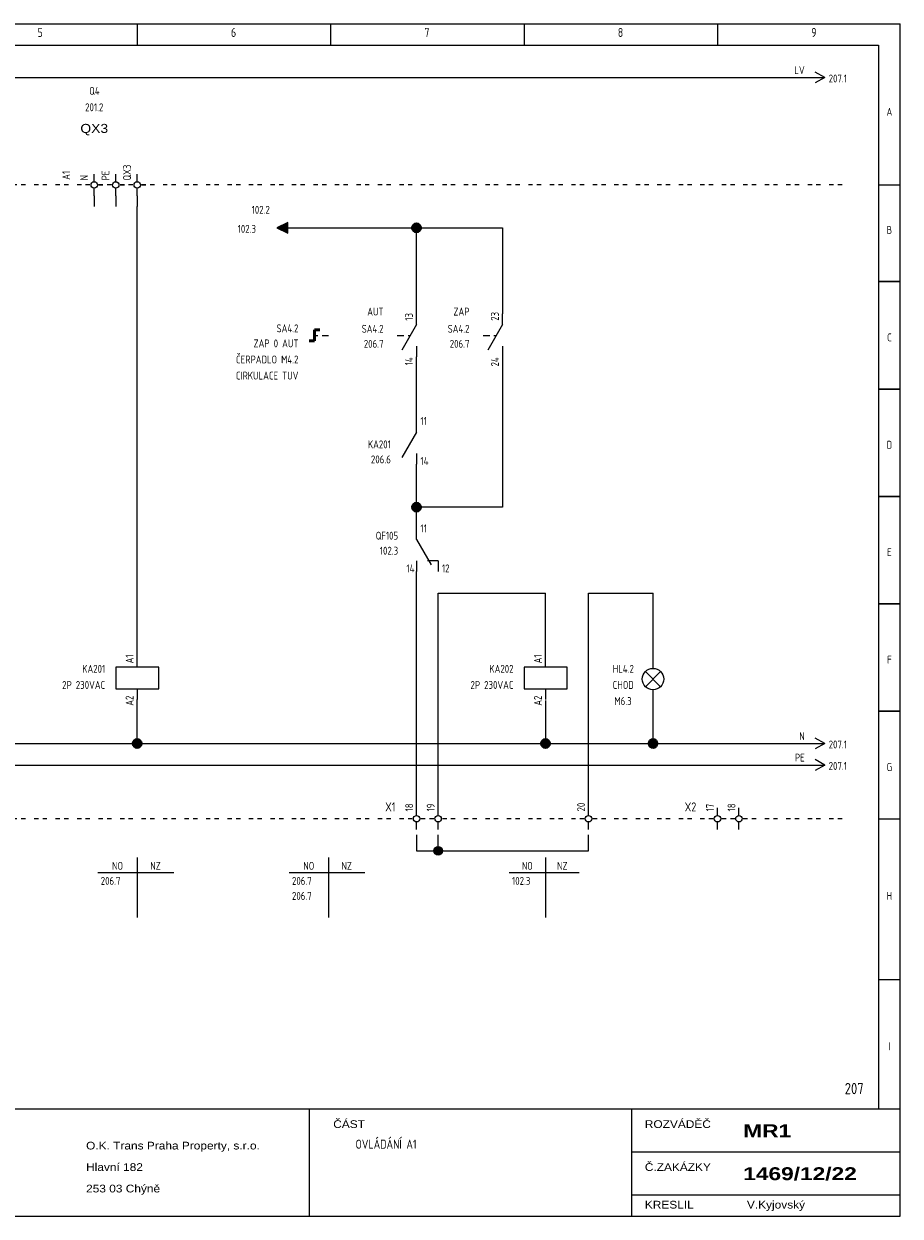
# Model space of a CAD drawing. Header units: millimetres. Extents: x 8 to 412, y 5 to 282.
# Tile 2 of 2: x 209 to 412, y 5 to 282. Entities that reach past the tile are written whole.
import ezdxf
from ezdxf.enums import TextEntityAlignment as Align

# ---------------------------------------------------------------- set-up
doc = ezdxf.new("R2010")
doc.units = ezdxf.units.MM
doc.linetypes.add('Caddy_Solid', pattern=[0])
for name, color, linetype, lineweight in [('Caddy_1', 7, 'Caddy_Solid', 25), ('Caddy_3', 7, 'Caddy_Solid', 100), ('Caddy_436', 7, 'Caddy_Solid', 25)]:
    doc.layers.add(name, color=color, linetype=linetype, lineweight=lineweight)
doc.styles.add('Caddy_Arial', font='arial.ttf', dxfattribs={"width": 1.1})
doc.styles.add('Caddy_Arial Black', font='ariblk.ttf', dxfattribs={"width": 1.1})
doc.styles.add('Caddy_Vectorfont1p', font='isocp___.ttf', dxfattribs={"width": 0.9})
pattern_1 = [(28.64789, (0, 0), (-0.047942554, 0.087758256), []), (118.64789, (0, 0), (-0.087758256, -0.047942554), [])]

# ---------------------------------------------------------------- blocks, each defined once
blk = doc.blocks.new('00489CAD1BD5')
at = {"layer": 'Caddy_1', "color": 7, "linetype": 'Caddy_Solid', "lineweight": 25}
for p, q in [((7.5, 282.5), (412.5, 282.5)), ((235, 282.5), (235, 277.5)), ((280, 282.5), (280, 277.5)), ((325, 282.5), (325, 277.5)), ((370, 282.5), (370, 277.5)), ((412.5, 5), (412.5, 282.5)), ((12.5, 277.5), (407.5, 277.5)), ((407.5, 277.5), (407.5, 30)), ((407.5, 245), (412.5, 245)), ((407.5, 222.5), (412.5, 222.5)), ((412.5, 222.5), (407.5, 222.5)), ((411.5, 222.5), (410.5, 222.5)), ((412.5, 197.5), (407.5, 197.5)), ((407.5, 197.5), (412.5, 197.5)), ((412.5, 172.5), (407.5, 172.5)), ((407.5, 172.5), (412.5, 172.5)), ((412.5, 147.5), (407.5, 147.5)), ((407.5, 147.5), (412.5, 147.5)), ((412.5, 122.5), (407.5, 122.5)), ((407.5, 122.5), (412.5, 122.5)), ((407.5, 97.5), (412.5, 97.5)), ((412.5, 60), (407.5, 60)), ((7.5, 30), (412.5, 30)), ((275, 30), (275, 5)), ((350, 30), (350, 5)), ((350, 20), (412.5, 20)), ((350, 10), (412.5, 10)), ((7.5, 5), (412.5, 5))]:
    blk.add_line(p, q, dxfattribs=at)
at = {"layer": 'Caddy_1', "color": 7, "lineweight": 25}
for s, height, style, width, p in [('5', 2.1, 'Caddy_Vectorfont1p', 0.9, (211.8, 279.45)), ('6', 2.1, 'Caddy_Vectorfont1p', 0.9, (256.8, 279.45)), ('7', 2.1, 'Caddy_Vectorfont1p', 0.9, (301.8, 279.45)), ('8', 2.1, 'Caddy_Vectorfont1p', 0.9, (346.8, 279.45)), ('9', 2.1, 'Caddy_Vectorfont1p', 0.9, (391.8, 279.45)), ('ČÁST', 1.8, 'Caddy_Arial', 1.1, (280.6, 25.52)), ('ROZVÁDĚČ', 1.8, 'Caddy_Arial', 1.1, (353.1, 25.52)), ('MR1', 3, 'Caddy_Arial Black', 1.1, (376, 23.38)), ('O.K. Trans Praha Property, s.r.o.', 1.8, 'Caddy_Arial', 1.1, (223.1, 20.52)), ('OVLÁDÁNÍ A1', 2.1, 'Caddy_Vectorfont1p', 0.9, (285.8, 20.7)), ('Hlavní 182', 1.8, 'Caddy_Arial', 1.1, (223.1, 15.52)), ('Č.ZAKÁZKY', 1.8, 'Caddy_Arial', 1.1, (353.1, 15.52)), ('1469/12/22', 3, 'Caddy_Arial Black', 1.1, (376, 13.38)), ('253 03 Chýně', 1.8, 'Caddy_Arial', 1.1, (223.1, 10.52)), ('KRESLIL', 1.8, 'Caddy_Arial', 1.1, (353.1, 6.77)), ('V.Kyjovský', 1.8, 'Caddy_Arial', 1.1, (376.85, 6.77))]:
    blk.add_text(s, height=height, dxfattribs=dict(at, style=style, width=width)).set_placement(p)
at = {"layer": 'Caddy_1', "color": 7, "lineweight": 25, "style": 'Caddy_Vectorfont1p', "width": 0.9}
for s, p in [('A', (410, 261.11)), ('B', (410, 233.61)), ('C', (410, 208.61)), ('D', (410, 183.61)), ('E', (410, 158.61)), ('F', (410, 133.61)), ('G', (410, 108.61)), ('H', (410, 78.61)), ('I', (410, 43.61))]:
    blk.add_text(s, height=1.84, dxfattribs=at).set_placement(p, align=Align.CENTER)
at = {"layer": 'Caddy_1', "color": 1, "lineweight": 25, "true_color": 0xff0000, "style": 'Caddy_Vectorfont1p', "width": 0.9}
blk.add_text('207', height=2.625, dxfattribs=at).set_placement((404, 33.38), align=Align.RIGHT)
blk = doc.blocks.new('44258CADA26C')
at = {"layer": 'Caddy_1', "color": 7, "linetype": 'Caddy_Solid', "lineweight": 25}
for p, q in [((22, 97.5), (21, 97.5)), ((24, 97.5), (23, 97.5)), ((27, 97.5), (26, 97.5)), ((29, 97.5), (28, 97.5)), ((32, 97.5), (31, 97.5)), ((34, 97.5), (33, 97.5)), ((37, 97.5), (36, 97.5)), ((39, 97.5), (38, 97.5)), ((42, 97.5), (41, 97.5)), ((44, 97.5), (43, 97.5)), ((47, 97.5), (46, 97.5)), ((49, 97.5), (48, 97.5)), ((52, 97.5), (51, 97.5)), ((54, 97.5), (53, 97.5)), ((57, 97.5), (56, 97.5)), ((59, 97.5), (58, 97.5)), ((62, 97.5), (61, 97.5)), ((64, 97.5), (63, 97.5)), ((67, 97.5), (66, 97.5)), ((69, 97.5), (68, 97.5)), ((72, 97.5), (71, 97.5)), ((74, 97.5), (73, 97.5)), ((77, 97.5), (76, 97.5)), ((79, 97.5), (78, 97.5)), ((82, 97.5), (81, 97.5)), ((84, 97.5), (83, 97.5)), ((87, 97.5), (86, 97.5)), ((89, 97.5), (88, 97.5)), ((92, 97.5), (91, 97.5)), ((94, 97.5), (93, 97.5)), ((97, 97.5), (96, 97.5)), ((99, 97.5), (98, 97.5)), ((102, 97.5), (101, 97.5)), ((104, 97.5), (103, 97.5)), ((107, 97.5), (106, 97.5)), ((109, 97.5), (108, 97.5)), ((112, 97.5), (111, 97.5)), ((114, 97.5), (113, 97.5)), ((117, 97.5), (116, 97.5)), ((119, 97.5), (118, 97.5)), ((122, 97.5), (121, 97.5)), ((124, 97.5), (123, 97.5)), ((127, 97.5), (126, 97.5)), ((129, 97.5), (128, 97.5)), ((132, 97.5), (131, 97.5)), ((134, 97.5), (133, 97.5)), ((137, 97.5), (136, 97.5)), ((139, 97.5), (138, 97.5)), ((142, 97.5), (141, 97.5)), ((144, 97.5), (143, 97.5)), ((147, 97.5), (146, 97.5)), ((149, 97.5), (148, 97.5)), ((152, 97.5), (151, 97.5)), ((154, 97.5), (153, 97.5)), ((157, 97.5), (156, 97.5)), ((159, 97.5), (158, 97.5)), ((162, 97.5), (161, 97.5)), ((164, 97.5), (163, 97.5)), ((167, 97.5), (166, 97.5)), ((169, 97.5), (168, 97.5)), ((172, 97.5), (171, 97.5)), ((174, 97.5), (173, 97.5)), ((177, 97.5), (176, 97.5)), ((179, 97.5), (178, 97.5)), ((182, 97.5), (181, 97.5)), ((184, 97.5), (183, 97.5)), ((187, 97.5), (186, 97.5)), ((189, 97.5), (188, 97.5)), ((192, 97.5), (191, 97.5)), ((194, 97.5), (193, 97.5)), ((197, 97.5), (196, 97.5)), ((199, 97.5), (198, 97.5)), ((202, 97.5), (201, 97.5)), ((204, 97.5), (203, 97.5)), ((207, 97.5), (206, 97.5)), ((209, 97.5), (208, 97.5)), ((212, 97.5), (211, 97.5)), ((214, 97.5), (213, 97.5)), ((217, 97.5), (216, 97.5)), ((219, 97.5), (218, 97.5)), ((222, 97.5), (221, 97.5)), ((224, 97.5), (223, 97.5)), ((227, 97.5), (226, 97.5)), ((229, 97.5), (228, 97.5)), ((232, 97.5), (231, 97.5)), ((234, 97.5), (233, 97.5)), ((237, 97.5), (236, 97.5)), ((239, 97.5), (238, 97.5)), ((242, 97.5), (241, 97.5)), ((244, 97.5), (243, 97.5)), ((247, 97.5), (246, 97.5)), ((249, 97.5), (248, 97.5)), ((252, 97.5), (251, 97.5)), ((254, 97.5), (253, 97.5)), ((257, 97.5), (256, 97.5)), ((259, 97.5), (258, 97.5)), ((262, 97.5), (261, 97.5)), ((264, 97.5), (263, 97.5)), ((267, 97.5), (266, 97.5)), ((269, 97.5), (268, 97.5)), ((272, 97.5), (271, 97.5)), ((274, 97.5), (273, 97.5)), ((277, 97.5), (276, 97.5)), ((279, 97.5), (278, 97.5)), ((282, 97.5), (281, 97.5)), ((284, 97.5), (283, 97.5)), ((287, 97.5), (286, 97.5)), ((289, 97.5), (288, 97.5)), ((292, 97.5), (291, 97.5)), ((294, 97.5), (293, 97.5)), ((297, 97.5), (296, 97.5)), ((299, 97.5), (298, 97.5)), ((302, 97.5), (301, 97.5)), ((304, 97.5), (303, 97.5)), ((307, 97.5), (306, 97.5)), ((309, 97.5), (308, 97.5)), ((312, 97.5), (311, 97.5)), ((314, 97.5), (313, 97.5)), ((317, 97.5), (316, 97.5)), ((319, 97.5), (318, 97.5)), ((322, 97.5), (321, 97.5)), ((324, 97.5), (323, 97.5)), ((327, 97.5), (326, 97.5)), ((329, 97.5), (328, 97.5)), ((332, 97.5), (331, 97.5)), ((334, 97.5), (333, 97.5)), ((337, 97.5), (336, 97.5)), ((339, 97.5), (338, 97.5)), ((342, 97.5), (341, 97.5)), ((344, 97.5), (343, 97.5)), ((347, 97.5), (346, 97.5)), ((349, 97.5), (348, 97.5)), ((352, 97.5), (351, 97.5)), ((354, 97.5), (353, 97.5)), ((357, 97.5), (356, 97.5)), ((359, 97.5), (358, 97.5)), ((362, 97.5), (361, 97.5)), ((364, 97.5), (363, 97.5)), ((367, 97.5), (366, 97.5)), ((369, 97.5), (368, 97.5)), ((372, 97.5), (371, 97.5)), ((374, 97.5), (373, 97.5)), ((377, 97.5), (376, 97.5)), ((379, 97.5), (378, 97.5)), ((382, 97.5), (381, 97.5)), ((384, 97.5), (383, 97.5)), ((387, 97.5), (386, 97.5)), ((389, 97.5), (388, 97.5)), ((392, 97.5), (391, 97.5)), ((394, 97.5), (393, 97.5)), ((397, 97.5), (396, 97.5)), ((399, 97.5), (398, 97.5))]:
    blk.add_line(p, q, dxfattribs=at)
blk = doc.blocks.new('41FB09577E55')
at = {"layer": 'Caddy_1', "color": 70, "linetype": 'Caddy_Solid', "lineweight": 25, "true_color": 0x7cfc00}
for q in [(392.75, 111.25), (392.75, 108.75)]:
    blk.add_line((395, 110), q, dxfattribs=at)
at = {"layer": 'Caddy_1', "color": 70, "lineweight": 25, "true_color": 0x7cfc00, "style": 'Caddy_Vectorfont1p', "width": 0.9}
blk.add_text('207.1', height=1.838, dxfattribs=at).set_placement((395.87, 108.86))
blk.add_attdef('$TAG160010', text='', height=1.84, dxfattribs=at).set_placement((390.29, 110.81), align=Align.RIGHT)
blk = doc.blocks.new('EFE772CAE5E7')
at = {"layer": 'Caddy_1', "color": 150, "linetype": 'Caddy_Solid', "lineweight": 25, "true_color": 0x1e90ff}
for q in [(392.75, 116.25), (392.75, 113.75)]:
    blk.add_line((395, 115), q, dxfattribs=at)
at = {"layer": 'Caddy_1', "color": 150, "lineweight": 25, "true_color": 0x1e90ff, "style": 'Caddy_Vectorfont1p', "width": 0.9}
blk.add_text('207.1', height=1.838, dxfattribs=at).set_placement((395.87, 113.86))
blk.add_attdef('$TAG160010', text='', height=1.84, dxfattribs=at).set_placement((390.29, 115.81), align=Align.RIGHT)
blk = doc.blocks.new('7637A4EEF454')
at = {"layer": 'Caddy_1', "color": 7, "linetype": 'Caddy_Solid', "lineweight": 25}
for p, q in [((22, 245), (21, 245)), ((24, 245), (23, 245)), ((27, 245), (26, 245)), ((29, 245), (28, 245)), ((32, 245), (31, 245)), ((34, 245), (33, 245)), ((37, 245), (36, 245)), ((39, 245), (38, 245)), ((42, 245), (41, 245)), ((44, 245), (43, 245)), ((47, 245), (46, 245)), ((49, 245), (48, 245)), ((52, 245), (51, 245)), ((54, 245), (53, 245)), ((57, 245), (56, 245)), ((59, 245), (58, 245)), ((62, 245), (61, 245)), ((64, 245), (63, 245)), ((67, 245), (66, 245)), ((69, 245), (68, 245)), ((72, 245), (71, 245)), ((74, 245), (73, 245)), ((77, 245), (76, 245)), ((79, 245), (78, 245)), ((82, 245), (81, 245)), ((84, 245), (83, 245)), ((87, 245), (86, 245)), ((89, 245), (88, 245)), ((92, 245), (91, 245)), ((94, 245), (93, 245)), ((97, 245), (96, 245)), ((99, 245), (98, 245)), ((102, 245), (101, 245)), ((104, 245), (103, 245)), ((107, 245), (106, 245)), ((109, 245), (108, 245)), ((112, 245), (111, 245)), ((114, 245), (113, 245)), ((117, 245), (116, 245)), ((119, 245), (118, 245)), ((122, 245), (121, 245)), ((124, 245), (123, 245)), ((127, 245), (126, 245)), ((129, 245), (128, 245)), ((132, 245), (131, 245)), ((134, 245), (133, 245)), ((137, 245), (136, 245)), ((139, 245), (138, 245)), ((142, 245), (141, 245)), ((144, 245), (143, 245)), ((147, 245), (146, 245)), ((149, 245), (148, 245)), ((152, 245), (151, 245)), ((154, 245), (153, 245)), ((157, 245), (156, 245)), ((159, 245), (158, 245)), ((162, 245), (161, 245)), ((164, 245), (163, 245)), ((167, 245), (166, 245)), ((169, 245), (168, 245)), ((172, 245), (171, 245)), ((174, 245), (173, 245)), ((177, 245), (176, 245)), ((179, 245), (178, 245)), ((182, 245), (181, 245)), ((184, 245), (183, 245)), ((187, 245), (186, 245)), ((189, 245), (188, 245)), ((192, 245), (191, 245)), ((194, 245), (193, 245)), ((197, 245), (196, 245)), ((199, 245), (198, 245)), ((202, 245), (201, 245)), ((204, 245), (203, 245)), ((207, 245), (206, 245)), ((209, 245), (208, 245)), ((212, 245), (211, 245)), ((214, 245), (213, 245)), ((217, 245), (216, 245)), ((219, 245), (218, 245)), ((222, 245), (221, 245)), ((224, 245), (223, 245)), ((227, 245), (226, 245)), ((229, 245), (228, 245)), ((232, 245), (231, 245)), ((234, 245), (233, 245)), ((237, 245), (236, 245)), ((239, 245), (238, 245)), ((242, 245), (241, 245)), ((244, 245), (243, 245)), ((247, 245), (246, 245)), ((249, 245), (248, 245)), ((252, 245), (251, 245)), ((254, 245), (253, 245)), ((257, 245), (256, 245)), ((259, 245), (258, 245)), ((262, 245), (261, 245)), ((264, 245), (263, 245)), ((267, 245), (266, 245)), ((269, 245), (268, 245)), ((272, 245), (271, 245)), ((274, 245), (273, 245)), ((277, 245), (276, 245)), ((279, 245), (278, 245)), ((282, 245), (281, 245)), ((284, 245), (283, 245)), ((287, 245), (286, 245)), ((289, 245), (288, 245)), ((292, 245), (291, 245)), ((294, 245), (293, 245)), ((297, 245), (296, 245)), ((299, 245), (298, 245)), ((302, 245), (301, 245)), ((304, 245), (303, 245)), ((307, 245), (306, 245)), ((309, 245), (308, 245)), ((312, 245), (311, 245)), ((314, 245), (313, 245)), ((317, 245), (316, 245)), ((319, 245), (318, 245)), ((322, 245), (321, 245)), ((324, 245), (323, 245)), ((327, 245), (326, 245)), ((329, 245), (328, 245)), ((332, 245), (331, 245)), ((334, 245), (333, 245)), ((337, 245), (336, 245)), ((339, 245), (338, 245)), ((342, 245), (341, 245)), ((344, 245), (343, 245)), ((347, 245), (346, 245)), ((349, 245), (348, 245)), ((352, 245), (351, 245)), ((354, 245), (353, 245)), ((357, 245), (356, 245)), ((359, 245), (358, 245)), ((362, 245), (361, 245)), ((364, 245), (363, 245)), ((367, 245), (366, 245)), ((369, 245), (368, 245)), ((372, 245), (371, 245)), ((374, 245), (373, 245)), ((377, 245), (376, 245)), ((379, 245), (378, 245)), ((382, 245), (381, 245)), ((384, 245), (383, 245)), ((387, 245), (386, 245)), ((389, 245), (388, 245)), ((392, 245), (391, 245)), ((394, 245), (393, 245)), ((397, 245), (396, 245)), ((399, 245), (398, 245))]:
    blk.add_line(p, q, dxfattribs=at)
blk = doc.blocks.new('CFCFC2150E55')
at = {"layer": 'Caddy_1', "color": 7, "linetype": 'Caddy_Solid', "lineweight": 25}
for q in [(392.75, 271.25), (392.75, 268.75)]:
    blk.add_line((395, 270), q, dxfattribs=at)
at = {"layer": 'Caddy_1', "color": 7, "lineweight": 25, "style": 'Caddy_Vectorfont1p', "width": 0.9}
blk.add_text('207.1', height=1.838, dxfattribs=at).set_placement((395.87, 268.86))
blk.add_attdef('$TAG160010', text='', height=1.84, dxfattribs=at).set_placement((390.29, 270.81), align=Align.RIGHT)
blk = doc.blocks.new('BFC843DA3B04')
at = {"layer": 'Caddy_1', "color": 7, "linetype": 'Caddy_Solid', "lineweight": 50}
for p, q in [((276.25, 211.25), (277.5, 211.25)), ((276.25, 211.25), (276.25, 208.75)), ((275, 208.75), (276.25, 208.75))]:
    blk.add_line(p, q, dxfattribs=at)
at = {"layer": 'Caddy_1', "color": 7, "linetype": 'Caddy_Solid', "lineweight": 25}
for p, q in [((276.25, 210), (277, 210)), ((278, 210), (279.5, 210))]:
    blk.add_line(p, q, dxfattribs=at)
at = {"layer": 'Caddy_1', "color": 7, "lineweight": 25, "style": 'Caddy_Vectorfont1p', "width": 0.9}
for tag, p in [('$TAG160010', (272.5, 210.71)), ('$TAG160030', (272.5, 207.21)), ('$TAG165200', (272.5, 203.46)), ('$TAG165205', (272.5, 199.71))]:
    blk.add_attdef(tag, text='', height=1.84, dxfattribs=at).set_placement(p, align=Align.RIGHT)
blk = doc.blocks.new('19D96F46F53F')
at = {"layer": 'Caddy_1', "color": 7, "linetype": 'Caddy_Solid', "lineweight": 25}
for p, q in [((300, 212.5), (300, 215)), ((300, 212.5), (296.58, 206.58)), ((295.5, 210), (297.06, 210)), ((298, 210), (298.56, 210)), ((300, 207.5), (300, 205))]:
    blk.add_line(p, q, dxfattribs=at)
at = {"layer": 'Caddy_1', "color": 7, "lineweight": 25, "style": 'Caddy_Vectorfont1p', "width": 0.9}
for s, p in [('AUT', (292.3, 214.61)), ('206.7', (292.3, 207.11))]:
    blk.add_text(s, height=1.838, dxfattribs=at).set_placement(p, align=Align.RIGHT)
blk.add_attdef('$TAG175000_00', (299.14, 213.4), '', height=1.84, rotation=90, dxfattribs=at)
blk.add_attdef('$TAG160010', text='', height=1.84, dxfattribs=at).set_placement((292.3, 210.61), align=Align.RIGHT)
blk.add_attdef('$TAG175000_01', text='', height=1.84, rotation=90, dxfattribs=at).set_placement((299.14, 204.9), align=Align.RIGHT)
blk = doc.blocks.new('A328CAD5156A')
at = {"layer": 'Caddy_1', "color": 7, "linetype": 'Caddy_Solid', "lineweight": 25}
for p, q in [((320, 212.5), (320, 215)), ((320, 212.5), (316.58, 206.58)), ((315.5, 210), (317.06, 210)), ((318, 210), (318.56, 210)), ((320, 207.5), (320, 205))]:
    blk.add_line(p, q, dxfattribs=at)
at = {"layer": 'Caddy_1', "color": 7, "lineweight": 25, "style": 'Caddy_Vectorfont1p', "width": 0.9}
for s, p in [('ZAP', (312.3, 214.61)), ('206.7', (312.3, 207.11))]:
    blk.add_text(s, height=1.838, dxfattribs=at).set_placement(p, align=Align.RIGHT)
blk.add_attdef('$TAG175000_00', (319.14, 213.4), '', height=1.84, rotation=90, dxfattribs=at)
blk.add_attdef('$TAG160010', text='', height=1.84, dxfattribs=at).set_placement((312.3, 210.61), align=Align.RIGHT)
blk.add_attdef('$TAG175000_01', text='', height=1.84, rotation=90, dxfattribs=at).set_placement((319.14, 204.9), align=Align.RIGHT)
blk = doc.blocks.new('4D07B5A8A6DB')
at = {"layer": 'Caddy_1', "color": 7, "linetype": 'Caddy_Solid', "lineweight": 25}
for p, q in [((235, 132.75), (235, 135.25)), ((240, 132.75), (230, 132.75)), ((230, 132.75), (230, 127.75)), ((240, 127.75), (240, 132.75)), ((230, 127.75), (240, 127.75)), ((235, 127.75), (235, 125.25))]:
    blk.add_line(p, q, dxfattribs=at)
at = {"layer": 'Caddy_1', "color": 7, "lineweight": 25, "style": 'Caddy_Vectorfont1p', "width": 0.9}
blk.add_attdef('$TAG175000_00', (234.14, 133.65), '', height=1.84, rotation=90, dxfattribs=at)
for tag, p in [('$TAG160010', (227.54, 131.46)), ('$TAG160030', (227.54, 127.71))]:
    blk.add_attdef(tag, text='', height=1.84, dxfattribs=at).set_placement(p, align=Align.RIGHT)
blk.add_attdef('$TAG175000_01', text='', height=1.84, rotation=90, dxfattribs=at).set_placement((234.14, 126.15), align=Align.RIGHT)
blk = doc.blocks.new('E8B737070A49')
at = {"layer": 'Caddy_1', "color": 7, "linetype": 'Caddy_Solid', "lineweight": 25}
for p, q in [((355, 132.5), (355, 135)), ((353.23, 131.77), (356.77, 128.23)), ((353.23, 128.23), (356.77, 131.77)), ((355, 125), (355, 127.5))]:
    blk.add_line(p, q, dxfattribs=at)
blk.add_circle((355, 130), 2.5, dxfattribs=at)
at = {"layer": 'Caddy_1', "color": 7, "lineweight": 25, "style": 'Caddy_Vectorfont1p', "width": 0.9}
for tag, p in [('$TAG160010', (350.54, 131.46)), ('$TAG160030', (350.54, 127.71)), ('$TAG165200', (350.03, 123.96))]:
    blk.add_attdef(tag, text='', height=1.84, dxfattribs=at).set_placement(p, align=Align.RIGHT)
blk = doc.blocks.new('1F1DD1C9A0BD')
at = {"layer": 'Caddy_1', "color": 7, "linetype": 'Caddy_Solid', "lineweight": 25}
for p, q in [((225, 245.75), (225, 247.5)), ((230, 245.75), (230, 247.5)), ((235, 245.75), (235, 247.5)), ((224, 245), (223, 245)), ((225, 242.5), (225, 244.25)), ((226, 245), (227, 245)), ((229, 245), (228, 245)), ((230, 242.5), (230, 244.25)), ((231, 245), (232, 245)), ((234, 245), (233, 245)), ((235, 242.5), (235, 244.25)), ((236, 245), (237, 245)), ((225, 242.5), (225, 240)), ((230, 242.5), (230, 240)), ((235, 242.5), (235, 240))]:
    blk.add_line(p, q, dxfattribs=at)
for centre in [(225, 245), (230, 245), (235, 245)]:
    blk.add_circle(centre, 0.75, dxfattribs=at)
at = {"layer": 'Caddy_1', "color": 7, "lineweight": 25}
for s, height, style, width, p in [('Q4', 1.838, 'Caddy_Vectorfont1p', 0.9, (225.05, 265.99)), ('201.2', 1.838, 'Caddy_Vectorfont1p', 0.9, (225, 262.16)), ('QX3', 2.1, 'Caddy_Arial', 1.1, (225, 257.11))]:
    blk.add_text(s, height=height, dxfattribs=dict(at, style=style, width=width)).set_placement(p, align=Align.CENTER)
at = {"layer": 'Caddy_1', "color": 7, "lineweight": 25, "style": 'Caddy_Vectorfont1p', "width": 0.9}
for tag, p in [('$TAG175000_00', (223.54, 246.05)), ('$TAG175000_01', (228.54, 246.05)), ('$TAG175000_02', (233.54, 246.05)), ('$TAG160010', (219.39, 246.2))]:
    blk.add_attdef(tag, p, '', height=1.84, rotation=90, dxfattribs=at)
blk = doc.blocks.new('FDBCC66DECCD')
at = {"layer": 'Caddy_1', "color": 7, "linetype": 'Caddy_Solid', "lineweight": 25}
for p, q in [((300, 162.5), (300, 165)), ((300, 162.5), (303.42, 156.58)), ((300, 157.5), (300, 155)), ((305, 157.5), (302.5, 157.5)), ((305, 157.5), (305, 155))]:
    blk.add_line(p, q, dxfattribs=at)
at = {"layer": 'Caddy_1', "color": 7, "lineweight": 25, "style": 'Caddy_Vectorfont1p', "width": 0.9}
blk.add_text('102.3', height=1.838, dxfattribs=at).set_placement((295.7, 158.96), align=Align.RIGHT)
for tag, p in [('$TAG160010', (295.7, 162.46)), ('$TAG175000_01', (299.5, 154.85))]:
    blk.add_attdef(tag, text='', height=1.84, dxfattribs=at).set_placement(p, align=Align.RIGHT)
for tag, p in [('$TAG175000_00', (300.9, 164.15)), ('$TAG175000_02', (305.9, 154.85))]:
    blk.add_attdef(tag, p, '', height=1.84, dxfattribs=at)
blk = doc.blocks.new('E486E3324D7A')
at = {"layer": 'Caddy_1', "color": 7, "linetype": 'Caddy_Solid', "lineweight": 25}
for p, q in [((300, 98.25), (300, 100)), ((300, 95), (300, 96.75))]:
    blk.add_line(p, q, dxfattribs=at)
blk.add_circle((300, 97.5), 0.75, dxfattribs=at)
at = {"layer": 'Caddy_1', "color": 7, "lineweight": 25, "style": 'Caddy_Vectorfont1p', "width": 0.9}
blk.add_text('18', height=1.838, rotation=90, dxfattribs=at).set_placement((299.19, 99.2))
blk.add_attdef('$TAG160010', text='', height=2.1, dxfattribs=at).set_placement((295.07, 99.2), align=Align.RIGHT)
blk = doc.blocks.new('5038A8E3DF5F')
at = {"layer": 'Caddy_1', "color": 7, "linetype": 'Caddy_Solid', "lineweight": 25}
for p, q in [((305, 98.25), (305, 100)), ((305, 95), (305, 96.75))]:
    blk.add_line(p, q, dxfattribs=at)
blk.add_circle((305, 97.5), 0.75, dxfattribs=at)
at = {"layer": 'Caddy_1', "color": 7, "lineweight": 25, "style": 'Caddy_Vectorfont1p', "width": 0.9}
blk.add_text('19', height=1.838, rotation=90, dxfattribs=at).set_placement((304.19, 99.2))
blk = doc.blocks.new('A610C9AC5957')
at = {"layer": 'Caddy_1', "color": 7, "linetype": 'Caddy_Solid', "lineweight": 25}
for p, q in [((340, 98.25), (340, 100)), ((340, 95), (340, 96.75))]:
    blk.add_line(p, q, dxfattribs=at)
blk.add_circle((340, 97.5), 0.75, dxfattribs=at)
at = {"layer": 'Caddy_1', "color": 7, "lineweight": 25, "style": 'Caddy_Vectorfont1p', "width": 0.9}
blk.add_text('20', height=1.838, rotation=90, dxfattribs=at).set_placement((339.19, 99.2))
blk = doc.blocks.new('EE7724A451AA')
at = {"layer": 'Caddy_1', "color": 7, "linetype": 'Caddy_Solid', "lineweight": 25}
for p, q in [((330, 132.75), (330, 135.25)), ((335, 132.75), (325, 132.75)), ((325, 132.75), (325, 127.75)), ((335, 127.75), (335, 132.75)), ((325, 127.75), (335, 127.75)), ((330, 127.75), (330, 125.25))]:
    blk.add_line(p, q, dxfattribs=at)
at = {"layer": 'Caddy_1', "color": 7, "lineweight": 25, "style": 'Caddy_Vectorfont1p', "width": 0.9}
blk.add_attdef('$TAG175000_00', (329.14, 133.65), '', height=1.84, rotation=90, dxfattribs=at)
for tag, p in [('$TAG160010', (322.54, 131.46)), ('$TAG160030', (322.54, 127.71))]:
    blk.add_attdef(tag, text='', height=1.84, dxfattribs=at).set_placement(p, align=Align.RIGHT)
blk.add_attdef('$TAG175000_01', text='', height=1.84, rotation=90, dxfattribs=at).set_placement((329.14, 126.15), align=Align.RIGHT)
blk = doc.blocks.new('05427EB61BB9')
at = {"layer": 'Caddy_1', "color": 7, "linetype": 'Caddy_Solid', "lineweight": 25}
for p, q in [((300, 187.5), (300, 190)), ((300, 187.5), (296.58, 181.58)), ((300, 182.5), (300, 180))]:
    blk.add_line(p, q, dxfattribs=at)
at = {"layer": 'Caddy_1', "color": 7, "lineweight": 25, "style": 'Caddy_Vectorfont1p', "width": 0.9}
blk.add_text('206.6', height=1.838, dxfattribs=at).set_placement((294, 180.21), align=Align.RIGHT)
for tag, p in [('$TAG175000_01', (300.9, 189.15)), ('$TAG175000_00', (300.9, 179.85))]:
    blk.add_attdef(tag, p, '', height=1.84, dxfattribs=at)
blk.add_attdef('$TAG160010', text='', height=1.84, dxfattribs=at).set_placement((294, 183.71), align=Align.RIGHT)
blk = doc.blocks.new('74678070E358')
at = {"layer": 'Caddy_1', "true_color": 0xff0000}
blk.add_hatch(color=1, dxfattribs=at).paths.add_polyline_path([(267.5, 235), (270, 236.25), (270, 233.75)])
at = {"layer": 'Caddy_1', "color": 1, "linetype": 'Caddy_Solid', "lineweight": 25, "true_color": 0xff0000}
blk.add_lwpolyline([(270, 233.75), (270, 236.25), (267.5, 235)], close=True, dxfattribs=at)
at = {"layer": 'Caddy_436', "color": 7, "lineweight": 25, "style": 'Caddy_Vectorfont1p', "width": 0.9}
blk.add_text('102.3', height=1.838, dxfattribs=at).set_placement((258.37, 233.86))
blk.add_attdef('$TAG160010', (261.62, 238.31), '', height=1.84, dxfattribs=at)
blk.add_attdef('$TAG160015', text='', height=1.84, dxfattribs=at).set_placement((277.79, 230.81), align=Align.RIGHT)
blk = doc.blocks.new('7A2D492CFA79')
at = {"layer": 'Caddy_1'}
h = blk.add_hatch(color=7, dxfattribs=at)
edge = h.paths.add_edge_path(flags=0)
edge.add_arc((305, 90), 1, 0, 360)
at = {"layer": 'Caddy_1', "color": 7, "linetype": 'Caddy_Solid', "lineweight": 25}
blk.add_circle((305, 90), 1, dxfattribs=at)
blk = doc.blocks.new('EA5846A82D0C')
at = {"layer": 'Caddy_1', "color": 7, "linetype": 'Caddy_Solid', "lineweight": 25}
for p, q in [((370, 98.25), (370, 100)), ((370, 95), (370, 96.75))]:
    blk.add_line(p, q, dxfattribs=at)
blk.add_circle((370, 97.5), 0.75, dxfattribs=at)
at = {"layer": 'Caddy_1', "color": 7, "lineweight": 25, "style": 'Caddy_Vectorfont1p', "width": 0.9}
blk.add_text('17', height=1.838, rotation=90, dxfattribs=at).set_placement((369.19, 99.2))
blk.add_attdef('$TAG160010', text='', height=2.1, dxfattribs=at).set_placement((365.07, 99.2), align=Align.RIGHT)
blk = doc.blocks.new('2CA05C37069E')
at = {"layer": 'Caddy_1', "color": 7, "linetype": 'Caddy_Solid', "lineweight": 25}
for p, q in [((375, 98.25), (375, 100)), ((375, 95), (375, 96.75))]:
    blk.add_line(p, q, dxfattribs=at)
blk.add_circle((375, 97.5), 0.75, dxfattribs=at)
at = {"layer": 'Caddy_1', "color": 7, "lineweight": 25, "style": 'Caddy_Vectorfont1p', "width": 0.9}
blk.add_text('18', height=1.838, rotation=90, dxfattribs=at).set_placement((374.19, 99.2))
blk = doc.blocks.new('5EE15FA624C0')
at = {"layer": 'Caddy_1', "color": 7, "linetype": 'Caddy_Solid', "lineweight": 25}
for p, q in [((279.5, 88.5), (279.5, 74.5)), ((270.31, 85), (287.99, 85))]:
    blk.add_line(p, q, dxfattribs=at)
at = {"layer": 'Caddy_1', "color": 7, "lineweight": 25, "style": 'Caddy_Vectorfont1p', "width": 0.9}
for s, p in [('NO', (274.91, 85.61)), ('NZ', (283.74, 85.61))]:
    blk.add_text(s, height=1.838, dxfattribs=at).set_placement(p, align=Align.CENTER)
for p in [(271.01, 82.11), (271.01, 78.61)]:
    blk.add_text('206.7', height=1.838, dxfattribs=at).set_placement(p)
blk = doc.blocks.new('2E517002D901')
at = {"layer": 'Caddy_1', "color": 7, "linetype": 'Caddy_Solid', "lineweight": 25}
for p, q in [((235, 88.5), (235, 74.5)), ((225.81, 85), (243.49, 85))]:
    blk.add_line(p, q, dxfattribs=at)
at = {"layer": 'Caddy_1', "color": 7, "lineweight": 25, "style": 'Caddy_Vectorfont1p', "width": 0.9}
for s, p in [('NO', (230.41, 85.61)), ('NZ', (239.24, 85.61))]:
    blk.add_text(s, height=1.838, dxfattribs=at).set_placement(p, align=Align.CENTER)
blk.add_text('206.7', height=1.838, dxfattribs=at).set_placement((226.51, 82.11))
blk = doc.blocks.new('2092C97769F8')
at = {"layer": 'Caddy_1', "color": 7, "linetype": 'Caddy_Solid', "lineweight": 25}
for p, q in [((330, 88.5), (330, 74.5)), ((321.51, 85), (337.79, 85))]:
    blk.add_line(p, q, dxfattribs=at)
at = {"layer": 'Caddy_1', "color": 7, "lineweight": 25, "style": 'Caddy_Vectorfont1p', "width": 0.9}
for s, p in [('NO', (325.76, 85.61)), ('NZ', (333.89, 85.61))]:
    blk.add_text(s, height=1.838, dxfattribs=at).set_placement(p, align=Align.CENTER)
blk.add_text('102.3', height=1.838, dxfattribs=at).set_placement((322.21, 82.11))

msp = doc.modelspace()

# ---------------------------------------------------------------- hatches: boundary and pattern name
at = {"layer": 'Caddy_1'}
h = msp.add_hatch(dxfattribs=at)
h.set_pattern_fill('_USER', scale=0.1, angle=28.6479, style=0, double=1, pattern_type=0)
h.set_pattern_definition(pattern_1)
edge = h.paths.add_edge_path(flags=0)
edge.add_arc((300, 235), 1, 0, 360)
h = msp.add_hatch(dxfattribs=at)
h.set_pattern_fill('_USER', scale=0.1, angle=28.6479, style=0, double=1, pattern_type=0)
h.set_pattern_definition(pattern_1)
edge = h.paths.add_edge_path(flags=0)
edge.add_arc((300, 170), 1, 0, 360)
h = msp.add_hatch(dxfattribs=at)
h.set_pattern_fill('_USER', scale=0.1, angle=28.6479, style=0, double=1, pattern_type=0)
h.set_pattern_definition(pattern_1)
edge = h.paths.add_edge_path(flags=0)
edge.add_arc((235, 115), 1, 0, 360)
h = msp.add_hatch(dxfattribs=at)
h.set_pattern_fill('_USER', scale=0.1, angle=28.6479, style=0, double=1, pattern_type=0)
h.set_pattern_definition(pattern_1)
edge = h.paths.add_edge_path(flags=0)
edge.add_arc((330, 115), 1, 0, 360)
h = msp.add_hatch(dxfattribs=at)
h.set_pattern_fill('_USER', scale=0.1, angle=28.6479, style=0, double=1, pattern_type=0)
h.set_pattern_definition(pattern_1)
edge = h.paths.add_edge_path(flags=0)
edge.add_arc((355, 115), 1, 0, 360)

# ---------------------------------------------------------------- linework, layer by layer
at = {"layer": 'Caddy_1', "color": 7, "linetype": 'Caddy_Solid', "lineweight": 25}
for p, q in [((25, 270), (395, 270)), ((235, 135.25), (235, 240)), ((270, 235), (300, 235)), ((300, 215), (300, 235)), ((300, 235), (320, 235)), ((320, 235), (320, 215)), ((300, 190), (300, 205)), ((320, 205), (320, 170)), ((300, 170), (300, 180)), ((320, 170), (300, 170)), ((300, 165), (300, 170)), ((300, 100), (300, 155)), ((305, 100), (305, 150)), ((305, 150), (330, 150)), ((330, 135.25), (330, 150)), ((340, 100), (340, 150)), ((340, 150), (355, 150)), ((355, 135), (355, 150)), ((235, 115), (235, 125.25)), ((330, 125), (330, 115)), ((355, 115), (355, 125)), ((300, 93.75), (300, 90)), ((305, 90), (305, 93.75)), ((340, 90), (340, 93.75)), ((300, 90), (340, 90))]:
    msp.add_line(p, q, dxfattribs=at)
at = {"layer": 'Caddy_1', "color": 150, "linetype": 'Caddy_Solid', "lineweight": 25, "true_color": 0x1e90ff}
for p, q in [((25, 115), (235, 115)), ((235, 115), (330, 115)), ((330, 115), (355, 115)), ((355, 115), (395, 115))]:
    msp.add_line(p, q, dxfattribs=at)
at = {"layer": 'Caddy_1', "color": 70, "linetype": 'Caddy_Solid', "lineweight": 25, "true_color": 0x7cfc00}
msp.add_line((25, 110), (395, 110), dxfattribs=at)
at = {"layer": 'Caddy_1', "color": 7, "lineweight": 40}
for centre in [(300, 235), (300, 170), (235, 115), (330, 115), (355, 115)]:
    msp.add_circle(centre, 1, dxfattribs=at)

# ---------------------------------------------------------------- block references
at = {"layer": 'Caddy_1'}
for name in ['00489CAD1BD5', '7637A4EEF454', '5038A8E3DF5F', 'A610C9AC5957', '2CA05C37069E', '44258CADA26C', '7A2D492CFA79', '2E517002D901', '5EE15FA624C0', '2092C97769F8']:
    msp.add_blockref(name, (0, 0, 1), dxfattribs=at)
ref = msp.add_blockref('CFCFC2150E55', (0, 0, 1), dxfattribs=at)
ref.add_attrib('$TAG160010', 'LV', dxfattribs={"color": 7, "lineweight": 25, "height": 1.838, "style": 'Caddy_Vectorfont1p', "width": 0.9}).set_placement((390.29, 270.81), align=Align.RIGHT)
ref = msp.add_blockref('1F1DD1C9A0BD', (0, 0, 1), dxfattribs=at)
ref.add_attrib('$TAG160010', 'A1', (219.39, 246.2), dxfattribs={"color": 7, "lineweight": 25, "height": 1.838, "rotation": 90, "style": 'Caddy_Vectorfont1p', "width": 0.9})
ref.add_attrib('$TAG175000_00', 'N', (223.54, 246.05), dxfattribs={"color": 7, "lineweight": 25, "height": 1.84, "rotation": 90, "style": 'Caddy_Vectorfont1p', "width": 0.9})
ref.add_attrib('$TAG175000_01', 'PE', (228.54, 246.05), dxfattribs={"color": 7, "lineweight": 25, "height": 1.838, "rotation": 90, "style": 'Caddy_Vectorfont1p', "width": 0.9})
ref.add_attrib('$TAG175000_02', 'QX3', (233.54, 246.05), dxfattribs={"color": 7, "lineweight": 25, "height": 1.838, "rotation": 90, "style": 'Caddy_Vectorfont1p', "width": 0.9})
ref = msp.add_blockref('74678070E358', (0, 0, 1), dxfattribs=at)
ref.add_attrib('$TAG160010', '102.2', (261.62, 238.31), dxfattribs={"layer": 'Caddy_436', "color": 7, "lineweight": 25, "height": 1.838, "style": 'Caddy_Vectorfont1p', "width": 0.9})
ref = msp.add_blockref('19D96F46F53F', (0, 0, 1), dxfattribs=at)
ref.add_attrib('$TAG175000_00', '13', (299.14, 213.4), dxfattribs={"color": 7, "lineweight": 25, "height": 1.838, "rotation": 90, "style": 'Caddy_Vectorfont1p', "width": 0.9})
ref.add_attrib('$TAG175000_01', '14', dxfattribs={"color": 7, "lineweight": 25, "height": 1.838, "rotation": 90, "style": 'Caddy_Vectorfont1p', "width": 0.9}).set_placement((299.14, 204.9), align=Align.RIGHT)
ref.add_attrib('$TAG160010', 'SA4.2', dxfattribs={"color": 7, "lineweight": 25, "height": 1.838, "style": 'Caddy_Vectorfont1p', "width": 0.9}).set_placement((292.3, 210.61), align=Align.RIGHT)
ref = msp.add_blockref('A328CAD5156A', (0, 0, 1), dxfattribs=at)
ref.add_attrib('$TAG175000_00', '23', (319.14, 213.4), dxfattribs={"color": 7, "lineweight": 25, "height": 1.838, "rotation": 90, "style": 'Caddy_Vectorfont1p', "width": 0.9})
ref.add_attrib('$TAG175000_01', '24', dxfattribs={"color": 7, "lineweight": 25, "height": 1.838, "rotation": 90, "style": 'Caddy_Vectorfont1p', "width": 0.9}).set_placement((319.14, 204.9), align=Align.RIGHT)
ref.add_attrib('$TAG160010', 'SA4.2', dxfattribs={"color": 7, "lineweight": 25, "height": 1.838, "style": 'Caddy_Vectorfont1p', "width": 0.9}).set_placement((312.3, 210.61), align=Align.RIGHT)
ref = msp.add_blockref('BFC843DA3B04', (0, 0, 1), dxfattribs=at)
ref.add_attrib('$TAG160010', 'SA4.2', dxfattribs={"color": 7, "lineweight": 25, "height": 1.838, "style": 'Caddy_Vectorfont1p', "width": 0.9}).set_placement((272.5, 210.71), align=Align.RIGHT)
ref.add_attrib('$TAG160030', 'ZAP 0 AUT', dxfattribs={"color": 7, "lineweight": 25, "height": 1.838, "style": 'Caddy_Vectorfont1p', "width": 0.9}).set_placement((272.5, 207.21), align=Align.RIGHT)
ref.add_attrib('$TAG165200', 'ČERPADLO M4.2', dxfattribs={"color": 7, "lineweight": 25, "height": 1.8375, "style": 'Caddy_Vectorfont1p', "width": 0.9}).set_placement((272.5, 203.46), align=Align.RIGHT)
ref.add_attrib('$TAG165205', 'CIRKULACE TUV', dxfattribs={"color": 7, "lineweight": 25, "height": 1.8375, "style": 'Caddy_Vectorfont1p', "width": 0.9}).set_placement((272.5, 199.71), align=Align.RIGHT)
ref = msp.add_blockref('4D07B5A8A6DB', (0, 0, 1), dxfattribs=at)
ref.add_attrib('$TAG160010', 'KA201', dxfattribs={"color": 7, "lineweight": 25, "height": 1.838, "style": 'Caddy_Vectorfont1p', "width": 0.9}).set_placement((227.54, 131.46), align=Align.RIGHT)
ref.add_attrib('$TAG160030', '2P 230VAC', dxfattribs={"color": 7, "lineweight": 25, "height": 1.838, "style": 'Caddy_Vectorfont1p', "width": 0.9}).set_placement((227.54, 127.71), align=Align.RIGHT)
ref.add_attrib('$TAG175000_00', 'A1', (234.14, 133.65), dxfattribs={"color": 7, "lineweight": 25, "height": 1.838, "rotation": 90, "style": 'Caddy_Vectorfont1p', "width": 0.9})
ref.add_attrib('$TAG175000_01', 'A2', dxfattribs={"color": 7, "lineweight": 25, "height": 1.838, "rotation": 90, "style": 'Caddy_Vectorfont1p', "width": 0.9}).set_placement((234.14, 126.15), align=Align.RIGHT)
ref = msp.add_blockref('EE7724A451AA', (0, 0, 1), dxfattribs=at)
ref.add_attrib('$TAG160010', 'KA202', dxfattribs={"color": 7, "lineweight": 25, "height": 1.838, "style": 'Caddy_Vectorfont1p', "width": 0.9}).set_placement((322.54, 131.46), align=Align.RIGHT)
ref.add_attrib('$TAG160030', '2P 230VAC', dxfattribs={"color": 7, "lineweight": 25, "height": 1.838, "style": 'Caddy_Vectorfont1p', "width": 0.9}).set_placement((322.54, 127.71), align=Align.RIGHT)
ref.add_attrib('$TAG175000_00', 'A1', (329.14, 133.65), dxfattribs={"color": 7, "lineweight": 25, "height": 1.838, "rotation": 90, "style": 'Caddy_Vectorfont1p', "width": 0.9})
ref.add_attrib('$TAG175000_01', 'A2', dxfattribs={"color": 7, "lineweight": 25, "height": 1.838, "rotation": 90, "style": 'Caddy_Vectorfont1p', "width": 0.9}).set_placement((329.14, 126.15), align=Align.RIGHT)
ref = msp.add_blockref('E8B737070A49', (0, 0, 1), dxfattribs=at)
ref.add_attrib('$TAG160010', 'HL4.2', dxfattribs={"color": 7, "lineweight": 25, "height": 1.838, "style": 'Caddy_Vectorfont1p', "width": 0.9}).set_placement((350.54, 131.46), align=Align.RIGHT)
ref.add_attrib('$TAG160030', 'CHOD', dxfattribs={"color": 7, "lineweight": 25, "height": 1.838, "style": 'Caddy_Vectorfont1p', "width": 0.9}).set_placement((350.54, 127.71), align=Align.RIGHT)
ref.add_attrib('$TAG165200', 'M6.3', dxfattribs={"color": 7, "lineweight": 25, "height": 1.838, "style": 'Caddy_Vectorfont1p', "width": 0.9}).set_placement((350.03, 123.96), align=Align.RIGHT)
ref = msp.add_blockref('EFE772CAE5E7', (0, 0, 1), dxfattribs=at)
ref.add_attrib('$TAG160010', 'N', dxfattribs={"color": 150, "lineweight": 25, "true_color": 0x1e90ff, "height": 1.84, "style": 'Caddy_Vectorfont1p', "width": 0.9}).set_placement((390.29, 115.81), align=Align.RIGHT)
ref = msp.add_blockref('41FB09577E55', (0, 0, 1), dxfattribs=at)
ref.add_attrib('$TAG160010', 'PE', dxfattribs={"color": 70, "lineweight": 25, "true_color": 0x7cfc00, "height": 1.838, "style": 'Caddy_Vectorfont1p', "width": 0.9}).set_placement((390.29, 110.81), align=Align.RIGHT)
ref = msp.add_blockref('E486E3324D7A', (0, 0, 1), dxfattribs=at)
ref.add_attrib('$TAG160010', 'X1', dxfattribs={"color": 7, "lineweight": 25, "height": 2.1, "style": 'Caddy_Vectorfont1p', "width": 0.9}).set_placement((295.07, 99.2), align=Align.RIGHT)
ref = msp.add_blockref('EA5846A82D0C', (0, 0, 1), dxfattribs=at)
ref.add_attrib('$TAG160010', 'X2', dxfattribs={"color": 7, "lineweight": 25, "height": 2.1, "style": 'Caddy_Vectorfont1p', "width": 0.9}).set_placement((365.07, 99.2), align=Align.RIGHT)
at = {"layer": 'Caddy_3'}
ref = msp.add_blockref('05427EB61BB9', (0, 0, 1), dxfattribs=at)
ref.add_attrib('$TAG160010', 'KA201', dxfattribs={"layer": 'Caddy_1', "color": 7, "lineweight": 25, "height": 1.838, "style": 'Caddy_Vectorfont1p', "width": 0.9}).set_placement((294, 183.71), align=Align.RIGHT)
ref.add_attrib('$TAG175000_00', '14', (300.9, 179.85), dxfattribs={"layer": 'Caddy_1', "color": 7, "lineweight": 25, "height": 1.838, "style": 'Caddy_Vectorfont1p', "width": 0.9})
ref.add_attrib('$TAG175000_01', '11', (300.9, 189.15), dxfattribs={"layer": 'Caddy_1', "color": 7, "lineweight": 25, "height": 1.838, "style": 'Caddy_Vectorfont1p', "width": 0.9})
ref = msp.add_blockref('FDBCC66DECCD', (0, 0, 1), dxfattribs=at)
ref.add_attrib('$TAG160010', 'QF105', dxfattribs={"layer": 'Caddy_1', "color": 7, "lineweight": 25, "height": 1.838, "style": 'Caddy_Vectorfont1p', "width": 0.9}).set_placement((295.7, 162.46), align=Align.RIGHT)
ref.add_attrib('$TAG175000_00', '11', (300.9, 164.15), dxfattribs={"layer": 'Caddy_1', "color": 7, "lineweight": 25, "height": 1.838, "style": 'Caddy_Vectorfont1p', "width": 0.9})
ref.add_attrib('$TAG175000_01', '14', dxfattribs={"layer": 'Caddy_1', "color": 7, "lineweight": 25, "height": 1.838, "style": 'Caddy_Vectorfont1p', "width": 0.9}).set_placement((299.5, 154.85), align=Align.RIGHT)
ref.add_attrib('$TAG175000_02', '12', (305.9, 154.85), dxfattribs={"layer": 'Caddy_1', "color": 7, "lineweight": 25, "height": 1.838, "style": 'Caddy_Vectorfont1p', "width": 0.9})

doc.saveas('drawing.dxf')
